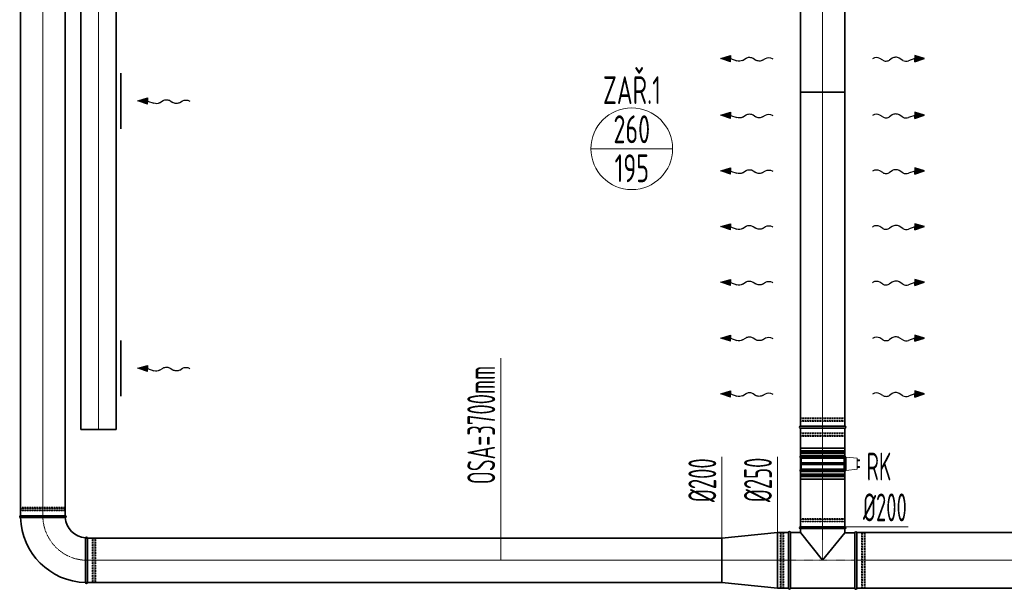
# Model space of a CAD drawing. Header units: millimetres. Extents: x -41335 to 3476, y 23470 to 47494.
# Tile 1 of 15: x -41179 to -36756, y 28345 to 30901. Entities that reach past the tile are written whole.
import ezdxf
from ezdxf.enums import TextEntityAlignment as Align

# ---------------------------------------------------------------- set-up
doc = ezdxf.new("R2010")
doc.units = ezdxf.units.MM
doc.header["$LTSCALE"] = 0.03
doc.linetypes.add('ACAD_ISO02W100', pattern=[15, 12, -3])
doc.linetypes.add('ACAD_ISO10W100', pattern=[18, 12, -3, 0, -3])
for name, color, linetype, lineweight in [('VZT_01 SUP (PŘÍVOD) - OBRYS', 5, 'Continuous', 35), ('VZT_02 SUP (PŘÍVOD) - OSA', 5, 'ACAD_ISO10W100', 5), ('VZT_05 ETA (ODVOD) - OBRYS', 6, 'Continuous', 35), ('VZT_06 ETA (ODVOD) - OSA', 6, 'ACAD_ISO10W100', 5), ('VZT_40 REGULAČNÍ KLAPKY - OBRYS', 1, 'Continuous', 35), ('VZT_42 REGULAČNÍ KLAPKY - DETAIL', 8, 'Continuous', 5), ('VZT_KOTY - DIMENZE', 7, 'Continuous', 5), ('VZT_KOTY - POLOHA', 7, 'Continuous', 5), ('VZT_POPIS - DISTRIBUCE', 7, 'Continuous', 5), ('VZT_POPIS - OBECNE', 7, 'Continuous', 13)]:
    doc.layers.add(name, color=color, linetype=linetype, lineweight=lineweight)
for name, color, linetype, lineweight, plot in [('VZT_03 SUP (PŘÍVOD) - NETISK', 8, 'ACAD_ISO02W100', 5, False), ('VZT_07 ETA (ODVOD) - NETISK', 8, 'ACAD_ISO02W100', 5, False), ('VZT_43 REGULAČNÍ KLAPKY - NETISK', 8, 'ACAD_ISO02W100', 5, False)]:
    doc.layers.add(name, color=color, linetype=linetype, lineweight=lineweight, plot=plot)
doc.styles.add('JS', font='isocp.shx', dxfattribs={"width": 0.6, "height": 125})
doc.styles.add('VZT_POPIS', font='isocp.shx', dxfattribs={"width": 0.6, "height": 125})

msp = doc.modelspace()

# ---------------------------------------------------------------- linework, layer by layer
at = {"color": 0, "lineweight": -2}
for p, q in [((-38028.9, 30727.1), (-37985.6, 30740.2)), ((-37986.2, 30712.3), (-38028.9, 30727.1)), ((-37986.2, 30712.3), (-37985.9, 30726.2)), ((-37985.6, 30740.2), (-37985.9, 30726.2)), ((-37985.9, 30726.2), (-37957.4, 30716.3)), ((-37931.9, 30718.3), (-37915.3, 30728.6)), ((-37884.4, 30727.9), (-37872.5, 30719.9)), ((-37841.5, 30719.2), (-37828.5, 30727.3)), ((-37302.1, 30719.2), (-37315.2, 30727.3)), ((-37259.3, 30727.9), (-37271.2, 30719.9)), ((-37211.7, 30718.3), (-37228.3, 30728.6)), ((-37157.7, 30726.2), (-37186.3, 30716.3)), ((-37114.7, 30727.1), (-37158, 30740.2)), ((-37158, 30740.2), (-37157.7, 30726.2)), ((-37157.4, 30712.3), (-37157.7, 30726.2)), ((-37157.4, 30712.3), (-37114.7, 30727.1)), ((-40647.5, 30536.7), (-40604.2, 30549.7)), ((-40604.8, 30521.8), (-40647.5, 30536.7)), ((-40604.8, 30521.8), (-40604.5, 30535.8)), ((-40604.2, 30549.7), (-40604.5, 30535.8)), ((-40604.5, 30535.8), (-40576, 30525.8)), ((-40550.5, 30527.9), (-40533.9, 30538.1)), ((-40503, 30537.5), (-40491.1, 30529.4)), ((-40460.1, 30528.8), (-40447.1, 30536.8)), ((-38028.9, 30472.7), (-37985.6, 30485.7)), ((-37985.6, 30485.7), (-37985.9, 30471.7)), ((-37114.7, 30472.7), (-37158, 30485.7)), ((-37158, 30485.7), (-37157.7, 30471.7)), ((-37986.2, 30457.8), (-38028.9, 30472.7)), ((-37986.2, 30457.8), (-37985.9, 30471.7)), ((-37985.9, 30471.7), (-37957.4, 30461.8)), ((-37931.9, 30463.9), (-37915.3, 30474.1)), ((-37884.4, 30473.5), (-37872.5, 30465.4)), ((-37841.5, 30464.7), (-37828.5, 30472.8)), ((-37302.1, 30464.7), (-37315.2, 30472.8)), ((-37259.3, 30473.5), (-37271.2, 30465.4)), ((-37211.7, 30463.9), (-37228.3, 30474.1)), ((-37157.7, 30471.7), (-37186.3, 30461.8)), ((-37157.4, 30457.8), (-37157.7, 30471.7)), ((-37157.4, 30457.8), (-37114.7, 30472.7)), ((-38028.9, 30222.7), (-37985.6, 30235.7)), ((-37986.2, 30207.8), (-38028.9, 30222.7)), ((-37986.2, 30207.8), (-37985.9, 30221.7)), ((-37985.6, 30235.7), (-37985.9, 30221.7)), ((-37985.9, 30221.7), (-37957.4, 30211.8)), ((-37931.9, 30213.9), (-37915.3, 30224.1)), ((-37884.4, 30223.5), (-37872.5, 30215.4)), ((-37841.5, 30214.7), (-37828.5, 30222.8)), ((-37302.1, 30214.7), (-37315.2, 30222.8)), ((-37259.3, 30223.5), (-37271.2, 30215.4)), ((-37211.7, 30213.9), (-37228.3, 30224.1)), ((-37157.7, 30221.7), (-37186.3, 30211.8)), ((-37114.7, 30222.7), (-37158, 30235.7)), ((-37158, 30235.7), (-37157.7, 30221.7)), ((-37157.4, 30207.8), (-37157.7, 30221.7)), ((-37157.4, 30207.8), (-37114.7, 30222.7)), ((-38028.9, 29972.7), (-37985.6, 29985.7)), ((-37986.2, 29957.8), (-38028.9, 29972.7)), ((-37986.2, 29957.8), (-37985.9, 29971.7)), ((-37985.6, 29985.7), (-37985.9, 29971.7)), ((-37985.9, 29971.7), (-37957.4, 29961.8)), ((-37931.9, 29963.9), (-37915.3, 29974.1)), ((-37884.4, 29973.5), (-37872.5, 29965.4)), ((-37841.5, 29964.7), (-37828.5, 29972.8)), ((-37302.1, 29964.7), (-37315.2, 29972.8)), ((-37259.3, 29973.5), (-37271.2, 29965.4)), ((-37211.7, 29963.9), (-37228.3, 29974.1)), ((-37157.7, 29971.7), (-37186.3, 29961.8)), ((-37114.7, 29972.7), (-37158, 29985.7)), ((-37158, 29985.7), (-37157.7, 29971.7)), ((-37157.4, 29957.8), (-37157.7, 29971.7)), ((-37157.4, 29957.8), (-37114.7, 29972.7)), ((-38028.9, 29722.7), (-37985.6, 29735.7)), ((-37985.6, 29735.7), (-37985.9, 29721.7)), ((-37931.9, 29713.9), (-37915.3, 29724.1)), ((-37884.4, 29723.5), (-37872.5, 29715.4)), ((-37259.3, 29723.5), (-37271.2, 29715.4)), ((-37211.7, 29713.9), (-37228.3, 29724.1)), ((-37114.7, 29722.7), (-37158, 29735.7)), ((-37158, 29735.7), (-37157.7, 29721.7)), ((-37986.2, 29707.8), (-38028.9, 29722.7)), ((-37986.2, 29707.8), (-37985.9, 29721.7)), ((-37985.9, 29721.7), (-37957.4, 29711.8)), ((-37841.5, 29714.7), (-37828.5, 29722.8)), ((-37302.1, 29714.7), (-37315.2, 29722.8)), ((-37157.7, 29721.7), (-37186.3, 29711.8)), ((-37157.4, 29707.8), (-37157.7, 29721.7)), ((-37157.4, 29707.8), (-37114.7, 29722.7)), ((-38028.9, 29472.7), (-37985.6, 29485.7)), ((-37986.2, 29457.8), (-38028.9, 29472.7)), ((-37986.2, 29457.8), (-37985.9, 29471.7)), ((-37985.6, 29485.7), (-37985.9, 29471.7)), ((-37985.9, 29471.7), (-37957.4, 29461.8)), ((-37931.9, 29463.9), (-37915.3, 29474.1)), ((-37884.4, 29473.5), (-37872.5, 29465.4)), ((-37841.5, 29464.7), (-37828.5, 29472.8)), ((-37302.1, 29464.7), (-37315.2, 29472.8)), ((-37259.3, 29473.5), (-37271.2, 29465.4)), ((-37211.7, 29463.9), (-37228.3, 29474.1)), ((-37157.7, 29471.7), (-37186.3, 29461.8)), ((-37114.7, 29472.7), (-37158, 29485.7)), ((-37158, 29485.7), (-37157.7, 29471.7)), ((-37157.4, 29457.8), (-37157.7, 29471.7)), ((-37157.4, 29457.8), (-37114.7, 29472.7)), ((-40647.5, 29336.7), (-40604.2, 29349.7)), ((-40604.8, 29321.8), (-40647.5, 29336.7)), ((-40604.8, 29321.8), (-40604.5, 29335.8)), ((-40604.2, 29349.7), (-40604.5, 29335.8)), ((-40604.5, 29335.8), (-40576, 29325.8)), ((-40550.5, 29327.9), (-40533.9, 29338.1)), ((-40503, 29337.5), (-40491.1, 29329.4)), ((-40460.1, 29328.8), (-40447.1, 29336.8)), ((-38028.9, 29222.7), (-37985.6, 29235.7)), ((-37986.2, 29207.8), (-38028.9, 29222.7)), ((-37986.2, 29207.8), (-37985.9, 29221.7)), ((-37985.6, 29235.7), (-37985.9, 29221.7)), ((-37985.9, 29221.7), (-37957.4, 29211.8)), ((-37931.9, 29213.9), (-37915.3, 29224.1)), ((-37884.4, 29223.5), (-37872.5, 29215.4)), ((-37841.5, 29214.7), (-37828.5, 29222.8)), ((-37302.1, 29214.7), (-37315.2, 29222.8)), ((-37259.3, 29223.5), (-37271.2, 29215.4)), ((-37211.7, 29213.9), (-37228.3, 29224.1)), ((-37157.7, 29221.7), (-37186.3, 29211.8)), ((-37114.7, 29222.7), (-37158, 29235.7)), ((-37158, 29235.7), (-37157.7, 29221.7)), ((-37157.4, 29207.8), (-37157.7, 29221.7)), ((-37157.4, 29207.8), (-37114.7, 29222.7))]:
    msp.add_line(p, q, dxfattribs=at)
for p, q in [((-37798.4, 30727.1), (-37795.3, 30725.3)), ((-37345.3, 30727.1), (-37348.4, 30725.3)), ((-40417, 30536.7), (-40413.9, 30534.8)), ((-37798.4, 30472.7), (-37795.3, 30470.8)), ((-37345.3, 30472.7), (-37348.4, 30470.8)), ((-37798.4, 30222.7), (-37795.3, 30220.8)), ((-37345.3, 30222.7), (-37348.4, 30220.8)), ((-37798.4, 29972.7), (-37795.3, 29970.8)), ((-37345.3, 29972.7), (-37348.4, 29970.8)), ((-37798.4, 29722.7), (-37795.3, 29720.8)), ((-37345.3, 29722.7), (-37348.4, 29720.8)), ((-37798.4, 29472.7), (-37795.3, 29470.8)), ((-37345.3, 29472.7), (-37348.4, 29470.8)), ((-40417, 29336.7), (-40413.9, 29334.8)), ((-37798.4, 29222.7), (-37795.3, 29220.8)), ((-37345.3, 29222.7), (-37348.4, 29220.8))]:
    msp.add_line(p, q)
at = {"color": 0, "lineweight": -2, "extrusion": (0, 0, -1)}
for centre, start_param, end_param in [((-37947.2, 30728), 3.908129, 5.191299), ((-37900.1, 30718.9), 0.766537, 2.375056), ((-37856.8, 30728.9), 3.908129, 5.516649), ((-37813.2, 30717.6), 0.766537, 2.320574), ((-40565.8, 30537.5), 3.908129, 5.191299), ((-40518.7, 30528.5), 0.766537, 2.375056), ((-40475.4, 30538.4), 3.908129, 5.516649), ((-40431.8, 30527.2), 0.766537, 2.320574), ((-37900.1, 30464.5), 0.766537, 2.375056), ((-37813.2, 30463.1), 0.766537, 2.320574), ((-37947.2, 30473.5), 3.908129, 5.191299), ((-37856.8, 30474.4), 3.908129, 5.516649), ((-37947.2, 30223.5), 3.908129, 5.191299), ((-37900.1, 30214.5), 0.766537, 2.375056), ((-37856.8, 30224.4), 3.908129, 5.516649), ((-37813.2, 30213.1), 0.766537, 2.320574), ((-37947.2, 29973.5), 3.908129, 5.191299), ((-37900.1, 29964.5), 0.766537, 2.375056), ((-37856.8, 29974.4), 3.908129, 5.516649), ((-37813.2, 29963.1), 0.766537, 2.320574), ((-37900.1, 29714.5), 0.766537, 2.375056), ((-37813.2, 29713.1), 0.766537, 2.320574), ((-37947.2, 29723.5), 3.908129, 5.191299), ((-37856.8, 29724.4), 3.908129, 5.516649), ((-37947.2, 29473.5), 3.908129, 5.191299), ((-37900.1, 29464.5), 0.766537, 2.375056), ((-37856.8, 29474.4), 3.908129, 5.516649), ((-37813.2, 29463.1), 0.766537, 2.320574), ((-40565.8, 29337.5), 3.908129, 5.191299), ((-40518.7, 29328.5), 0.766537, 2.375056), ((-40475.4, 29338.4), 3.908129, 5.516649), ((-40431.8, 29327.2), 0.766537, 2.320574), ((-37947.2, 29223.5), 3.908129, 5.191299), ((-37900.1, 29214.5), 0.766537, 2.375056), ((-37856.8, 29224.4), 3.908129, 5.516649), ((-37813.2, 29213.1), 0.766537, 2.320574)]:
    msp.add_ellipse(centre, major_axis=(-21.5, 0.5), ratio=0.625, start_param=start_param, end_param=end_param, dxfattribs=at)
at = {"color": 0, "lineweight": -2}
for centre, start_param, end_param in [((-37330.4, 30717.6), 0.766537, 2.320574), ((-37286.8, 30728.9), 3.908129, 5.516649), ((-37243.6, 30718.9), 0.766537, 2.375056), ((-37196.4, 30728), 3.908129, 5.191299), ((-37330.4, 30463.1), 0.766537, 2.320574), ((-37243.6, 30464.5), 0.766537, 2.375056), ((-37286.8, 30474.4), 3.908129, 5.516649), ((-37196.4, 30473.5), 3.908129, 5.191299), ((-37330.4, 30213.1), 0.766537, 2.320574), ((-37286.8, 30224.4), 3.908129, 5.516649), ((-37243.6, 30214.5), 0.766537, 2.375056), ((-37196.4, 30223.5), 3.908129, 5.191299), ((-37330.4, 29963.1), 0.766537, 2.320574), ((-37286.8, 29974.4), 3.908129, 5.516649), ((-37243.6, 29964.5), 0.766537, 2.375056), ((-37196.4, 29973.5), 3.908129, 5.191299), ((-37330.4, 29713.1), 0.766537, 2.320574), ((-37243.6, 29714.5), 0.766537, 2.375056), ((-37286.8, 29724.4), 3.908129, 5.516649), ((-37196.4, 29723.5), 3.908129, 5.191299), ((-37330.4, 29463.1), 0.766537, 2.320574), ((-37286.8, 29474.4), 3.908129, 5.516649), ((-37243.6, 29464.5), 0.766537, 2.375056), ((-37196.4, 29473.5), 3.908129, 5.191299), ((-37330.4, 29213.1), 0.766537, 2.320574), ((-37286.8, 29224.4), 3.908129, 5.516649), ((-37243.6, 29214.5), 0.766537, 2.375056), ((-37196.4, 29223.5), 3.908129, 5.191299)]:
    msp.add_ellipse(centre, major_axis=(21.5, 0.5), ratio=0.625, start_param=start_param, end_param=end_param, dxfattribs=at)
for points in [[(-37986.2, 30712.3), (-37985.6, 30740.2), (-38028.9, 30727.1)], [(-37157.4, 30712.3), (-37158, 30740.2), (-37114.7, 30727.1)], [(-40604.8, 30521.8), (-40604.2, 30549.7), (-40647.5, 30536.7)], [(-37986.2, 30457.8), (-37985.6, 30485.7), (-38028.9, 30472.7)], [(-37157.4, 30457.8), (-37158, 30485.7), (-37114.7, 30472.7)], [(-37986.2, 30207.8), (-37985.6, 30235.7), (-38028.9, 30222.7)], [(-37157.4, 30207.8), (-37158, 30235.7), (-37114.7, 30222.7)], [(-37986.2, 29957.8), (-37985.6, 29985.7), (-38028.9, 29972.7)], [(-37157.4, 29957.8), (-37158, 29985.7), (-37114.7, 29972.7)], [(-37986.2, 29707.8), (-37985.6, 29735.7), (-38028.9, 29722.7)], [(-37157.4, 29707.8), (-37158, 29735.7), (-37114.7, 29722.7)], [(-37986.2, 29457.8), (-37985.6, 29485.7), (-38028.9, 29472.7)], [(-37157.4, 29457.8), (-37158, 29485.7), (-37114.7, 29472.7)], [(-40604.8, 29321.8), (-40604.2, 29349.7), (-40647.5, 29336.7)], [(-37986.2, 29207.8), (-37985.6, 29235.7), (-38028.9, 29222.7)], [(-37157.4, 29207.8), (-37158, 29235.7), (-37114.7, 29222.7)]]:
    msp.add_solid(points, dxfattribs=at)
at = {"layer": 'VZT_01 SUP (PŘÍVOD) - OBRYS'}
for p, q in [((-37471.8, 30576.5), (-37671.8, 30576.5)), ((-37671.8, 29076.5), (-37471.8, 29076.5)), ((-37671.8, 29068.5), (-37471.8, 29068.5)), ((-40974.8, 28675.2), (-41174.8, 28675.2)), ((-41074.8, 28667.2), (-41174.8, 28667.2)), ((-37471.8, 28625.2), (-37671.8, 28625.2)), ((-40874.8, 28375.2), (-40874.8, 28575.2)), ((-37774.8, 28600.2), (-38024.8, 28575.2)), ((-38024.8, 28575.2), (-38024.8, 28375.2)), ((-37774.8, 28600.2), (-37774.8, 28350.2)), ((-37774.8, 28600.2), (-37724.8, 28600.2)), ((-37724.8, 28600.2), (-37724.8, 28350.2)), ((-37716.8, 28350.2), (-37716.8, 28600.2)), ((-37716.8, 28600.2), (-37671.8, 28600.2)), ((-37671.8, 28617.2), (-37471.8, 28617.2)), ((-37671.8, 28600.2), (-37671.8, 28617.2)), ((-37671.8, 28600.2), (-37571.8, 28475.2)), ((-37571.8, 28475.2), (-37471.8, 28599.2)), ((-37471.8, 28599.2), (-37471.8, 28617.2)), ((-37471.8, 28599.2), (-37426.8, 28599.2)), ((-37426.8, 28599.2), (-37426.8, 28349.2)), ((-37418.8, 28349.2), (-37418.8, 28599.2)), ((-40882.8, 28475.3), (-40882.8, 28375.2)), ((-37774.8, 28350.2), (-38024.8, 28375.2)), ((-37774.8, 28350.2), (-37724.8, 28350.2)), ((-37716.8, 28350.2), (-37426.8, 28350.2))]:
    msp.add_line(p, q, dxfattribs=at)
for points in [[(-37671.8, 32076.5), (-37671.8, 29076.5)], [(-37471.8, 32076.5), (-37471.8, 29076.5)], [(-41174.8, 31675.2), (-41174.8, 28675.2)], [(-40974.8, 31675.2), (-40974.8, 28675.2)], [(-37671.8, 29068.5), (-37671.8, 28625.2)], [(-37471.8, 29068.5), (-37471.8, 28625.2)], [(-38024.8, 28575.2), (-40878.8, 28575.2)], [(-36165.8, 28600.2), (-37418.8, 28600.2)], [(-38024.8, 28375.2), (-40878.8, 28375.2)], [(-36165.8, 28350.2), (-37418.8, 28350.2)]]:
    msp.add_lwpolyline(points, dxfattribs=at)
for centre, radius, start, end in [((-37671.8, 29072.5), 4, 90, 270), ((-37471.8, 29072.5), 4, 270, 90), ((-41174.8, 28671.2), 4, 90, 270), ((-40874.8, 28675.2), 300, 181.5281, 268.4719), ((-40974.8, 28671.2), 4, 274.5812, 90), ((-40874.8, 28675.2), 100, 184.5812, 265.4188), ((-37671.8, 28621.2), 4, 90, 270), ((-37471.8, 28621.2), 4, 270, 90), ((-40878.8, 28575.2), 4, 0, 175.4188), ((-37720.8, 28600.2), 4, 0, 180), ((-37422.8, 28599.2), 4, 0, 180), ((-40878.8, 28375.2), 4, 180, 0), ((-37720.8, 28350.2), 4, 180, 0), ((-37422.8, 28349.2), 4, 180, 0)]:
    msp.add_arc(centre, radius, start, end, dxfattribs=at)
for points, knots in [([(-40974.5, 28667.2), (-40974.5, 28667.2), (-40976.7, 28667.2), (-40985.7, 28667.2), (-40992.6, 28667.2), (-41010.4, 28667.2), (-41021.1, 28667.2), (-41044.8, 28667.2), (-41057.7, 28667.2), (-41072, 28667.2), (-41073.4, 28667.2), (-41074.8, 28667.2)], [315.294186, 315.294186, 315.294186, 315.294186, 351.735982, 351.735982, 390.710875, 390.710875, 429.832624, 429.832624, 468.991563, 468.991563, 473.053633, 473.053633, 473.053633, 473.053633]), ([(-40882.8, 28475.3), (-40882.8, 28487.9), (-40882.8, 28500.4), (-40882.8, 28524.3), (-40882.8, 28535.4), (-40882.8, 28554.2), (-40882.8, 28561.7), (-40882.8, 28572.3), (-40882.8, 28575.1), (-40882.8, 28575.5), (-40882.8, 28575.5), (-40882.8, 28575.5)], [157.533456, 157.533456, 157.533456, 157.533456, 195.393508, 195.393508, 234.551342, 234.551342, 273.721472, 273.721472, 312.806301, 312.806301, 315.294186, 315.294186, 315.294186, 315.294186])]:
    msp.add_open_spline(points, degree=3, knots=knots, dxfattribs=at)
at = {"layer": 'VZT_02 SUP (PŘÍVOD) - OSA', "ltscale": 5}
msp.add_line((-38024.8, 28475.2), (-37716.8, 28475.2), dxfattribs=at)
for points in [[(-37571.8, 29076.5), (-37571.8, 32076.5)], [(-41074.8, 28675.2), (-41074.8, 31675.2)], [(-37571.8, 28625.2), (-37571.8, 29068.5)], [(-40878.8, 28475.2), (-38024.8, 28475.2)], [(-37418.8, 28475.2), (-36165.8, 28475.2)]]:
    msp.add_lwpolyline(points, dxfattribs=at)
at = {"layer": 'VZT_02 SUP (PŘÍVOD) - OSA', "elevation": 0}
msp.add_lwpolyline([(-37571.8, 29076.5), (-37571.8, 29068.5)], dxfattribs=at)
at = {"layer": 'VZT_02 SUP (PŘÍVOD) - OSA', "ltscale": 0.3}
msp.add_lwpolyline([(-41074.8, 28675.2), (-41074.8, 28675.2, 0.414214), (-40874.8, 28475.2), (-40874.8, 28475.2)], format="xyb", dxfattribs=at)
for points in [[(-37571.8, 28617.2), (-37571.8, 28475.2)], [(-37716.8, 28475.2), (-37426.8, 28475.2)]]:
    msp.add_lwpolyline(points, dxfattribs=at)
at = {"layer": 'VZT_03 SUP (PŘÍVOD) - NETISK', "ltscale": 0.4}
for p, q in [((-37671.8, 29110), (-37471.8, 29110)), ((-37671.8, 29110), (-37671.8, 29109.5)), ((-37671.8, 29109.5), (-37471.8, 29109.5)), ((-37670.8, 29114.5), (-37472.8, 29114.5)), ((-37670.8, 29114.5), (-37670.8, 29110.5)), ((-37670.8, 29110.5), (-37472.8, 29110.5)), ((-37669.8, 29110.5), (-37669.8, 29110)), ((-37669.8, 29109.5), (-37669.8, 29102.5)), ((-37473.8, 29110.5), (-37473.8, 29110)), ((-37473.8, 29109.5), (-37473.8, 29102.5)), ((-37472.8, 29114.5), (-37472.8, 29110.5)), ((-37471.8, 29110), (-37471.8, 29109.5)), ((-37671.8, 29102.5), (-37471.8, 29102.5)), ((-37671.8, 29102.5), (-37671.8, 29102)), ((-37671.8, 29102), (-37471.8, 29102)), ((-37670.8, 29098.5), (-37472.8, 29098.5)), ((-37670.8, 29098.5), (-37670.8, 29076.5)), ((-37670.8, 29068.5), (-37670.8, 29046.5)), ((-37669.8, 29102), (-37669.8, 29098.5)), ((-37473.8, 29102), (-37473.8, 29098.5)), ((-37472.8, 29098.5), (-37472.8, 29076.5)), ((-37472.8, 29068.5), (-37472.8, 29046.5)), ((-37471.8, 29102.5), (-37471.8, 29102)), ((-37671.8, 29043), (-37471.8, 29043)), ((-37671.8, 29043), (-37671.8, 29042.5)), ((-37671.8, 29042.5), (-37471.8, 29042.5)), ((-37671.8, 29035.5), (-37471.8, 29035.5)), ((-37671.8, 29035.5), (-37671.8, 29035)), ((-37671.8, 29035), (-37471.8, 29035)), ((-37670.8, 29046.5), (-37472.8, 29046.5)), ((-37670.8, 29034.5), (-37472.8, 29034.5)), ((-37670.8, 29034.5), (-37670.8, 29030.5)), ((-37670.8, 29030.5), (-37472.8, 29030.5)), ((-37669.8, 29046.5), (-37669.8, 29043)), ((-37669.8, 29042.5), (-37669.8, 29035.5)), ((-37669.8, 29035), (-37669.8, 29034.5)), ((-37473.8, 29046.5), (-37473.8, 29043)), ((-37473.8, 29042.5), (-37473.8, 29035.5)), ((-37473.8, 29035), (-37473.8, 29034.5)), ((-37472.8, 29034.5), (-37472.8, 29030.5)), ((-37471.8, 29043), (-37471.8, 29042.5)), ((-37471.8, 29035.5), (-37471.8, 29035)), ((-40974.8, 28708.7), (-41174.8, 28708.7)), ((-41174.8, 28708.2), (-41174.8, 28708.7)), ((-40974.8, 28708.2), (-41174.8, 28708.2)), ((-40975.8, 28713.2), (-41173.8, 28713.2)), ((-41173.8, 28709.2), (-41173.8, 28713.2)), ((-40975.8, 28709.2), (-41173.8, 28709.2)), ((-41172.8, 28708.7), (-41172.8, 28709.2)), ((-41172.8, 28701.2), (-41172.8, 28708.2)), ((-40976.8, 28708.7), (-40976.8, 28709.2)), ((-40976.8, 28701.2), (-40976.8, 28708.2)), ((-40975.8, 28709.2), (-40975.8, 28713.2)), ((-40974.8, 28708.2), (-40974.8, 28708.7)), ((-40974.8, 28701.2), (-41174.8, 28701.2)), ((-41174.8, 28700.7), (-41174.8, 28701.2)), ((-40974.8, 28700.7), (-41174.8, 28700.7)), ((-40975.8, 28697.2), (-41173.8, 28697.2)), ((-41173.8, 28675.2), (-41173.8, 28697.2)), ((-41172.8, 28697.2), (-41172.8, 28700.7)), ((-40976.8, 28697.2), (-40976.8, 28700.7)), ((-40975.8, 28675.2), (-40975.8, 28697.2)), ((-40974.8, 28700.7), (-40974.8, 28701.2)), ((-40852.8, 28574.2), (-40874.8, 28574.2)), ((-40852.8, 28574.2), (-40852.8, 28376.2)), ((-40849.3, 28575.2), (-40849.3, 28375.2)), ((-40848.8, 28575.2), (-40849.3, 28575.2)), ((-40848.8, 28575.2), (-40848.8, 28375.2)), ((-40841.8, 28575.2), (-40841.8, 28375.2)), ((-40841.3, 28575.2), (-40841.8, 28575.2)), ((-40841.3, 28575.2), (-40841.3, 28375.2)), ((-40840.8, 28574.2), (-40840.8, 28376.2)), ((-40836.8, 28574.2), (-40840.8, 28574.2)), ((-40836.8, 28574.2), (-40836.8, 28376.2)), ((-40849.3, 28573.2), (-40852.8, 28573.2)), ((-40841.8, 28573.2), (-40848.8, 28573.2)), ((-40840.8, 28573.2), (-40841.3, 28573.2)), ((-40852.8, 28376.2), (-40874.8, 28376.2)), ((-40849.3, 28377.2), (-40852.8, 28377.2)), ((-40848.8, 28375.2), (-40849.3, 28375.2)), ((-40841.8, 28377.2), (-40848.8, 28377.2)), ((-40841.3, 28375.2), (-40841.8, 28375.2)), ((-40840.8, 28377.2), (-40841.3, 28377.2)), ((-40836.8, 28376.2), (-40840.8, 28376.2))]:
    msp.add_line(p, q, dxfattribs=at)
at = {"layer": 'VZT_05 ETA (ODVOD) - OBRYS'}
for p, q in [((-40724.8, 30661.7), (-40724.8, 30411.7)), ((-40724.8, 29461.7), (-40724.8, 29211.7)), ((-40904.8, 29061.9), (-40744.8, 29061.9))]:
    msp.add_line(p, q, dxfattribs=at)
for points in [[(-40904.8, 29061.9), (-40904.8, 32061.9)], [(-40744.8, 29061.9), (-40744.8, 32061.9)]]:
    msp.add_lwpolyline(points, dxfattribs=at)
at = {"layer": 'VZT_06 ETA (ODVOD) - OSA', "ltscale": 5}
msp.add_lwpolyline([(-40824.8, 32061.9), (-40824.8, 29061.9)], dxfattribs=at)
at = {"layer": 'VZT_07 ETA (ODVOD) - NETISK', "ltscale": 0.4}
for p, q in [((-37472.8, 28663.2), (-37670.8, 28663.2)), ((-37670.8, 28659.2), (-37670.8, 28663.2)), ((-37472.8, 28659.2), (-37472.8, 28663.2)), ((-37471.8, 28658.7), (-37671.8, 28658.7)), ((-37671.8, 28658.2), (-37671.8, 28658.7)), ((-37471.8, 28658.2), (-37671.8, 28658.2)), ((-37471.8, 28651.2), (-37671.8, 28651.2)), ((-37671.8, 28650.7), (-37671.8, 28651.2)), ((-37471.8, 28650.7), (-37671.8, 28650.7)), ((-37472.8, 28659.2), (-37670.8, 28659.2)), ((-37472.8, 28647.2), (-37670.8, 28647.2)), ((-37670.8, 28625.2), (-37670.8, 28647.2)), ((-37669.8, 28658.7), (-37669.8, 28659.2)), ((-37669.8, 28651.2), (-37669.8, 28658.2)), ((-37669.8, 28647.2), (-37669.8, 28650.7)), ((-37473.8, 28658.7), (-37473.8, 28659.2)), ((-37473.8, 28651.2), (-37473.8, 28658.2)), ((-37473.8, 28647.2), (-37473.8, 28650.7)), ((-37472.8, 28625.2), (-37472.8, 28647.2)), ((-37471.8, 28658.2), (-37471.8, 28658.7)), ((-37471.8, 28650.7), (-37471.8, 28651.2)), ((-37762.8, 28351.2), (-37762.8, 28599.2)), ((-37762.8, 28599.2), (-37758.8, 28599.2)), ((-37758.8, 28352.2), (-37758.8, 28599.2)), ((-37758.8, 28598.2), (-37758.3, 28598.2)), ((-37758.3, 28350.2), (-37758.3, 28600.2)), ((-37758.3, 28600.2), (-37757.8, 28600.2)), ((-37757.8, 28350.2), (-37757.8, 28600.2)), ((-37757.8, 28598.2), (-37750.8, 28598.2)), ((-37750.8, 28350.2), (-37750.8, 28600.2)), ((-37750.8, 28600.2), (-37750.3, 28600.2)), ((-37750.3, 28350.2), (-37750.3, 28600.2)), ((-37750.3, 28598.2), (-37746.8, 28598.2)), ((-37746.8, 28351.2), (-37746.8, 28599.2)), ((-37746.8, 28599.2), (-37724.8, 28599.2)), ((-37418.8, 28598.2), (-37396.8, 28598.2)), ((-37396.8, 28350.2), (-37396.8, 28598.2)), ((-37396.8, 28597.2), (-37393.3, 28597.2)), ((-37393.3, 28349.2), (-37393.3, 28599.2)), ((-37393.3, 28599.2), (-37392.8, 28599.2)), ((-37392.8, 28349.2), (-37392.8, 28599.2)), ((-37392.8, 28597.2), (-37385.8, 28597.2)), ((-37385.8, 28349.2), (-37385.8, 28599.2)), ((-37385.8, 28599.2), (-37385.3, 28599.2)), ((-37385.3, 28349.2), (-37385.3, 28599.2)), ((-37385.3, 28597.2), (-37384.8, 28597.2)), ((-37384.8, 28350.2), (-37384.8, 28598.2)), ((-37384.8, 28598.2), (-37380.8, 28598.2)), ((-37380.8, 28350.2), (-37380.8, 28598.2)), ((-37762.8, 28351.2), (-37758.8, 28351.2)), ((-37758.8, 28352.2), (-37758.3, 28352.2)), ((-37758.3, 28350.2), (-37757.8, 28350.2)), ((-37757.8, 28352.2), (-37750.8, 28352.2)), ((-37750.8, 28350.2), (-37750.3, 28350.2)), ((-37750.3, 28352.2), (-37746.8, 28352.2)), ((-37746.8, 28351.2), (-37724.8, 28351.2)), ((-37418.8, 28350.2), (-37396.8, 28350.2)), ((-37396.8, 28351.2), (-37393.3, 28351.2)), ((-37393.3, 28349.2), (-37392.8, 28349.2)), ((-37392.8, 28351.2), (-37385.8, 28351.2)), ((-37385.8, 28349.2), (-37385.3, 28349.2)), ((-37385.3, 28351.2), (-37384.8, 28351.2)), ((-37384.8, 28350.2), (-37380.8, 28350.2))]:
    msp.add_line(p, q, dxfattribs=at)
at = {"layer": 'VZT_40 REGULAČNÍ KLAPKY - OBRYS'}
for p, q in [((-37671.3, 28943.7), (-37672.8, 28940.7)), ((-37672.8, 28936.7), (-37672.8, 28940.7)), ((-37470.8, 28940.7), (-37672.8, 28940.7)), ((-37668.8, 28933.7), (-37672.8, 28936.7)), ((-37470.8, 28936.7), (-37672.8, 28936.7)), ((-37671.3, 28943.7), (-37472.3, 28943.7)), ((-37668.8, 28912.7), (-37668.8, 28933.7)), ((-37474.8, 28933.7), (-37668.8, 28933.7)), ((-37474.8, 28933.7), (-37470.8, 28936.7)), ((-37474.8, 28912.7), (-37474.8, 28933.7)), ((-37472.3, 28943.7), (-37470.8, 28940.7)), ((-37470.8, 28936.7), (-37470.8, 28940.7)), ((-37668.8, 28883.7), (-37672.8, 28880.7)), ((-37668.8, 28912.7), (-37671.8, 28910.7)), ((-37671.8, 28910.7), (-37671.8, 28906.7)), ((-37671.8, 28910.7), (-37471.8, 28910.7)), ((-37671.8, 28906.7), (-37471.8, 28906.7)), ((-37668.8, 28904.7), (-37671.8, 28906.7)), ((-37668.8, 28912.7), (-37474.8, 28912.7)), ((-37474.8, 28904.7), (-37668.8, 28904.7)), ((-37668.8, 28904.7), (-37668.8, 28883.7)), ((-37668.8, 28883.7), (-37474.8, 28883.7)), ((-37474.8, 28912.7), (-37471.8, 28910.7)), ((-37474.8, 28904.7), (-37471.8, 28906.7)), ((-37474.8, 28904.7), (-37474.8, 28883.7)), ((-37474.8, 28883.7), (-37470.8, 28880.7)), ((-37471.8, 28910.7), (-37471.8, 28906.7)), ((-37672.8, 28880.7), (-37470.8, 28880.7)), ((-37672.8, 28880.7), (-37672.8, 28876.7)), ((-37672.8, 28876.7), (-37470.8, 28876.7)), ((-37671.3, 28873.7), (-37672.8, 28876.7)), ((-37472.3, 28873.7), (-37671.3, 28873.7)), ((-37472.3, 28873.7), (-37470.8, 28876.7)), ((-37470.8, 28880.7), (-37470.8, 28876.7))]:
    msp.add_line(p, q, dxfattribs=at)
at = {"layer": 'VZT_42 REGULAČNÍ KLAPKY - DETAIL'}
for p, q in [((-37470.8, 28888.7), (-37470.8, 28928.7)), ((-37470.8, 28928.7), (-37466.8, 28928.7)), ((-37466.8, 28928.7), (-37466.8, 28888.7)), ((-37466.3, 28938.7), (-37416.3, 28933.7)), ((-37466.3, 28878.7), (-37466.3, 28938.7)), ((-37416.3, 28883.7), (-37416.3, 28933.7)), ((-37466.8, 28888.7), (-37470.8, 28888.7)), ((-37466.7, 28927.2), (-37466.3, 28927.2)), ((-37466.7, 28920.2), (-37466.7, 28927.2)), ((-37466.7, 28920.2), (-37466.3, 28920.2)), ((-37466.7, 28897.2), (-37466.3, 28897.2)), ((-37466.7, 28890.2), (-37466.7, 28897.2)), ((-37466.7, 28890.2), (-37466.3, 28890.2)), ((-37466.3, 28878.7), (-37416.3, 28883.7)), ((-37416.3, 28925.9), (-37406.7, 28925.7)), ((-37416.3, 28921.4), (-37406.7, 28921.7)), ((-37416.3, 28895.9), (-37406.7, 28895.7)), ((-37416.3, 28891.4), (-37406.7, 28891.7)), ((-37406.7, 28921.7), (-37406.7, 28925.7)), ((-37406.7, 28891.7), (-37406.7, 28895.7))]:
    msp.add_line(p, q, dxfattribs=at)
at = {"layer": 'VZT_43 REGULAČNÍ KLAPKY - NETISK'}
for p, q in [((-37670.3, 28979.7), (-37671.3, 28976.7)), ((-37671.3, 28967.7), (-37671.3, 28976.7)), ((-37472.3, 28976.7), (-37671.3, 28976.7)), ((-37670.3, 28979.7), (-37473.3, 28979.7)), ((-37473.3, 28979.7), (-37472.3, 28976.7)), ((-37472.3, 28967.7), (-37472.3, 28976.7)), ((-37668.8, 28962.7), (-37674.8, 28961.7)), ((-37668.8, 28960.7), (-37674.8, 28961.7)), ((-37468.8, 28961.7), (-37674.8, 28961.7)), ((-37668.8, 28965.7), (-37671.3, 28967.7)), ((-37472.3, 28967.7), (-37671.3, 28967.7)), ((-37668.8, 28955.7), (-37671.3, 28953.7)), ((-37671.3, 28943.7), (-37671.3, 28953.7)), ((-37472.3, 28953.7), (-37671.3, 28953.7)), ((-37668.8, 28962.7), (-37668.8, 28965.7)), ((-37474.8, 28965.7), (-37668.8, 28965.7)), ((-37668.8, 28962.7), (-37474.8, 28962.7)), ((-37474.8, 28960.7), (-37668.8, 28960.7)), ((-37668.8, 28955.7), (-37668.8, 28960.7)), ((-37668.8, 28955.7), (-37474.8, 28955.7)), ((-37474.8, 28965.7), (-37472.3, 28967.7)), ((-37474.8, 28962.7), (-37474.8, 28965.7)), ((-37474.8, 28962.7), (-37468.8, 28961.7)), ((-37474.8, 28960.7), (-37468.8, 28961.7)), ((-37474.8, 28955.7), (-37474.8, 28960.7)), ((-37474.8, 28955.7), (-37472.3, 28953.7)), ((-37472.3, 28943.7), (-37472.3, 28953.7)), ((-37668.8, 28856.7), (-37674.8, 28855.7)), ((-37674.8, 28855.7), (-37468.8, 28855.7)), ((-37668.8, 28854.7), (-37674.8, 28855.7)), ((-37671.3, 28873.7), (-37671.3, 28863.7)), ((-37671.3, 28863.7), (-37472.3, 28863.7)), ((-37668.8, 28861.7), (-37671.3, 28863.7)), ((-37668.8, 28851.7), (-37671.3, 28849.7)), ((-37671.3, 28849.7), (-37472.3, 28849.7)), ((-37671.3, 28849.7), (-37671.3, 28840.7)), ((-37671.3, 28840.7), (-37472.3, 28840.7)), ((-37670.3, 28837.7), (-37671.3, 28840.7)), ((-37474.8, 28861.7), (-37668.8, 28861.7)), ((-37668.8, 28861.7), (-37668.8, 28856.7)), ((-37668.8, 28856.7), (-37474.8, 28856.7)), ((-37474.8, 28854.7), (-37668.8, 28854.7)), ((-37668.8, 28854.7), (-37668.8, 28851.7)), ((-37668.8, 28851.7), (-37474.8, 28851.7)), ((-37474.8, 28861.7), (-37472.3, 28863.7)), ((-37474.8, 28861.7), (-37474.8, 28856.7)), ((-37474.8, 28856.7), (-37468.8, 28855.7)), ((-37474.8, 28854.7), (-37468.8, 28855.7)), ((-37474.8, 28854.7), (-37474.8, 28851.7)), ((-37474.8, 28851.7), (-37472.3, 28849.7)), ((-37473.3, 28837.7), (-37472.3, 28840.7)), ((-37472.3, 28873.7), (-37472.3, 28863.7)), ((-37472.3, 28849.7), (-37472.3, 28840.7)), ((-37473.3, 28837.7), (-37670.3, 28837.7))]:
    msp.add_line(p, q, dxfattribs=at)
at = {"layer": 'VZT_KOTY - DIMENZE', "linetype": 'ByBlock'}
for p, q in [((-38024.8, 28712.3), (-38024.8, 28733.7)), ((-37774.8, 28712.3), (-37774.8, 28733.7)), ((-37414.3, 28625.2), (-37392.9, 28625.2))]:
    msp.add_line(p, q, dxfattribs=at)
for points in [[(-38024.8, 28733.7), (-38024.8, 28938.8)], [(-37774.8, 28733.7), (-37774.8, 28938.8)], [(-38024.8, 28575.2), (-38024.8, 28712.3)], [(-37774.8, 28600.2), (-37774.8, 28712.3)], [(-37471.8, 28625.2), (-37414.3, 28625.2)], [(-37392.9, 28625.2), (-37187.8, 28625.2)]]:
    msp.add_lwpolyline(points, dxfattribs=at)
at = {"layer": 'VZT_KOTY - POLOHA'}
msp.add_line((-39017.8, 28644.3), (-39017.8, 28691.9), dxfattribs=at)
for points in [[(-39017.8, 28691.9), (-39017.8, 29382.2)], [(-39017.8, 28475.2), (-39017.8, 28644.3)]]:
    msp.add_lwpolyline(points, dxfattribs=at)
at = {"layer": 'VZT_POPIS - DISTRIBUCE'}
msp.add_line((-38612.5, 30321.9), (-38245.8, 30321.9), dxfattribs=at)
msp.add_circle((-38429.1, 30321.9), 183.4, dxfattribs=at)

# ---------------------------------------------------------------- texts
at = {"layer": 'VZT_KOTY - DIMENZE', "char_height": 125, "attachment_point": 1, "line_spacing_factor": 0.8, "style": 'VZT_POPIS'}
for s, insert, rotation in [('%%C200', (-38174.8, 28736.2), 89.9995), ('%%C250', (-37924.8, 28736.2), 89.9995), ('%%C200', (-37390.4, 28775.2), 359.9995)]:
    msp.add_mtext(s, dxfattribs=dict(at, insert=insert, rotation=rotation))
at = {"layer": 'VZT_KOTY - POLOHA', "insert": (-39167.8, 28816.9), "char_height": 125, "attachment_point": 1, "rotation": 89.999, "style": 'VZT_POPIS'}
msp.add_mtext('OSA=3700mm', dxfattribs=at)
at = {"layer": 'VZT_POPIS - DISTRIBUCE', "ltscale": 50, "style": 'JS', "width": 0.7}
for s, p in [('ZAŘ.1', (-38428.2, 30584.9)), ('260', (-38429.1, 30409.4)), ('195', (-38429.1, 30234.4))]:
    msp.add_text(s, height=125, dxfattribs=at).set_placement(p, align=Align.MIDDLE_CENTER)
at = {"layer": 'VZT_POPIS - OBECNE', "lineweight": 35, "style": 'VZT_POPIS', "width": 0.6}
msp.add_text('RK', height=125, rotation=359.9995, dxfattribs=at).set_placement((-37374.6, 28833.5))

doc.saveas('drawing.dxf')
